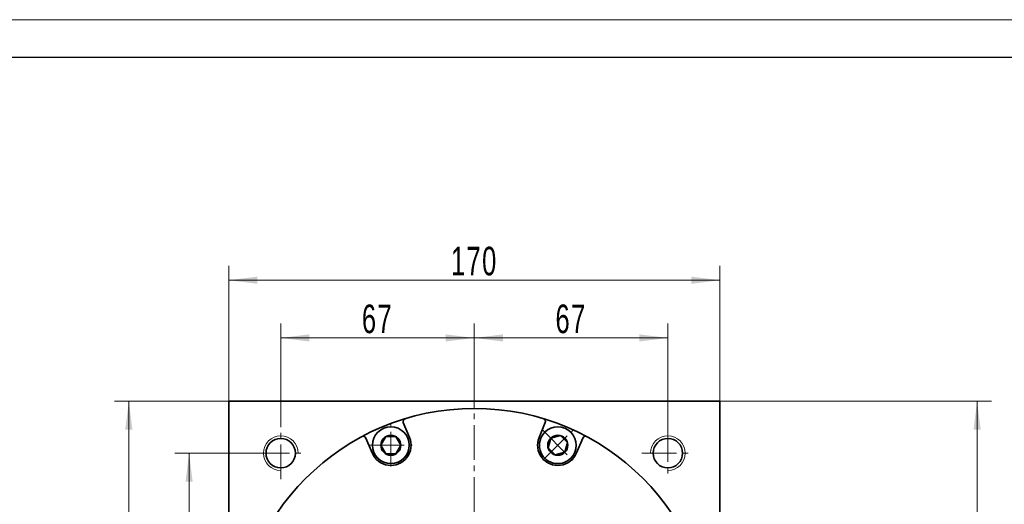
# Model space of a CAD drawing. Header units: millimetres. Extents: x 26 to 1187, y 84 to 860.
# Tile 5 of 5: x 547 to 888, y 692 to 860. Entities that reach past the tile are written whole.
import ezdxf

# ---------------------------------------------------------------- set-up
doc = ezdxf.new("R2010")
doc.units = ezdxf.units.MM
doc.set_wipeout_variables(frame=1)
doc.linetypes.add('点画线', pattern=[18, 12, -2, 2, -2])
doc.layers.get('0').update_dxf_attribs({"lineweight": 35})
for name, color, linetype, lineweight in [('中心线层', 1, '点画线', 18), ('图框_外框线', 7, 'Continuous', 18), ('尺寸线层', 3, 'Continuous', 18), ('粗实线层', 7, 'Continuous', 35)]:
    doc.layers.add(name, color=color, linetype=linetype, lineweight=lineweight)
doc.styles.add('标准', font='txt', dxfattribs={"width": 0.667})
doc.dimstyles.new('a4-1-1.5', dxfattribs={"dimtxt": 4.5, "dimasz": 4.5, "dimexe": 2.25, "dimexo": 0, "dimgap": 0.75, "dimtad": 1, "dimdec": 3, "dimdsep": 46, "dimtxsty": '标准', "dimblk": '_CAXARROW', "dimcen": 0, "dimdle": 6, "dimazin": 2, "dimtfac": 0.707107, "dimtdec": 3, "dimtix": 1, "dimtmove": 2, "dimatfit": 3, "dimfxl": 0, "dimfrac": 2, "dimtolj": 1, "dimtzin": 0, "dimarcsym": 0})

# ---------------------------------------------------------------- blocks, each defined once
blk = doc.blocks.new('*X6')
at = {"layer": '尺寸线层', "linetype": 'Continuous'}
for points in [[(619.84, 769.67), (629.74, 770.9), (629.74, 768.43)], [(789.84, 769.67), (779.94, 770.9), (779.94, 768.43)]]:
    blk.add_hatch(color=0, dxfattribs=at).paths.add_polyline_path(points, flags=0)
at = {"layer": '尺寸线层', "color": 0, "linetype": 'Continuous'}
for p, q in [((619.84, 727.76), (619.84, 774.62)), ((789.84, 727.76), (789.84, 774.62)), ((619.84, 769.67), (789.84, 769.67))]:
    blk.add_line(p, q, dxfattribs=at)
at = {"layer": '尺寸线层', "color": 0, "insert": (704.84, 776.24), "char_height": 9.9, "width": 27.1215, "attachment_point": 5, "line_spacing_factor": 1.15057, "style": '标准'}
blk.add_mtext('\\T1.1;170', dxfattribs=at)
blk = doc.blocks.new('_CAXARROW')
blk.add_hatch(color=0).paths.add_polyline_path([(0, 0), (-1, 0.125), (-1, -0.125)], flags=0)
blk = doc.blocks.new('*X7')
at = {"layer": '尺寸线层', "linetype": 'Continuous'}
for points in [[(637.84, 749.68), (647.74, 750.91), (647.74, 748.44)], [(704.84, 749.68), (694.94, 750.91), (694.94, 748.44)]]:
    blk.add_hatch(color=0, dxfattribs=at).paths.add_polyline_path(points, flags=0)
at = {"layer": '尺寸线层', "color": 0, "linetype": 'Continuous'}
for p, q in [((637.84, 718.76), (637.84, 754.63)), ((704.84, 730.76), (704.84, 754.63)), ((637.84, 749.68), (704.84, 749.68))]:
    blk.add_line(p, q, dxfattribs=at)
at = {"layer": '尺寸线层', "color": 0, "insert": (671.34, 756.22), "char_height": 9.9, "width": 19.8, "attachment_point": 5, "line_spacing_factor": 1.15057, "style": '标准'}
blk.add_mtext('\\T1.1;67', dxfattribs=at)
blk = doc.blocks.new('*X8')
at = {"layer": '尺寸线层', "linetype": 'Continuous'}
for points in [[(704.84, 749.68), (714.74, 750.91), (714.74, 748.44)], [(771.84, 749.68), (761.94, 750.91), (761.94, 748.44)]]:
    blk.add_hatch(color=0, dxfattribs=at).paths.add_polyline_path(points, flags=0)
at = {"layer": '尺寸线层', "color": 0, "linetype": 'Continuous'}
for p, q in [((704.84, 730.76), (704.84, 754.63)), ((771.84, 718.76), (771.84, 754.63)), ((704.84, 749.68), (771.84, 749.68))]:
    blk.add_line(p, q, dxfattribs=at)
at = {"layer": '尺寸线层', "color": 0, "insert": (738.34, 756.22), "char_height": 9.9, "width": 19.8, "attachment_point": 5, "line_spacing_factor": 1.15057, "style": '标准'}
blk.add_mtext('\\T1.1;67', dxfattribs=at)
blk = doc.blocks.new('*X9')
at = {"layer": '尺寸线层', "linetype": 'Continuous'}
for points in [[(606.12, 709.76), (607.36, 699.86), (604.88, 699.86)], [(606.12, 642.76), (607.36, 652.66), (604.88, 652.66)]]:
    blk.add_hatch(color=0, dxfattribs=at).paths.add_polyline_path(points, flags=0)
at = {"layer": '尺寸线层', "color": 0, "linetype": 'Continuous'}
for p, q in [((628.84, 709.76), (601.17, 709.76)), ((606.12, 709.76), (606.12, 642.76)), ((616.84, 642.76), (601.17, 642.76))]:
    blk.add_line(p, q, dxfattribs=at)
at = {"layer": '尺寸线层', "color": 0, "insert": (599.58, 676.26), "char_height": 9.9, "width": 19.8, "attachment_point": 5, "rotation": 90, "line_spacing_factor": 1.15057, "style": '标准'}
blk.add_mtext('\\T1.1;67', dxfattribs=at)
blk = doc.blocks.new('*X11')
at = {"layer": '尺寸线层', "linetype": 'Continuous'}
for points in [[(585.25, 727.76), (586.49, 717.86), (584.02, 717.86)], [(585.25, 557.76), (586.49, 567.66), (584.02, 567.66)]]:
    blk.add_hatch(color=0, dxfattribs=at).paths.add_polyline_path(points, flags=0)
at = {"layer": '尺寸线层', "color": 0, "linetype": 'Continuous'}
for p, q in [((619.84, 727.76), (580.3, 727.76)), ((585.25, 727.76), (585.25, 557.76)), ((619.84, 557.76), (580.3, 557.76))]:
    blk.add_line(p, q, dxfattribs=at)
at = {"layer": '尺寸线层', "color": 0, "insert": (578.68, 642.76), "char_height": 9.9, "width": 27.1215, "attachment_point": 5, "rotation": 90, "line_spacing_factor": 1.15057, "style": '标准'}
blk.add_mtext('\\T1.1;170', dxfattribs=at)
blk = doc.blocks.new('*X12')
at = {"layer": '中心线层', "linetype": '点画线', "lineweight": 18}
for p, q in [((0, -7.37), (0, 7.37)), ((-7.37, 0), (7.37, 0))]:
    blk.add_line(p, q, dxfattribs=at)
at = {"layer": '粗实线层'}
for p, q in [((-3.46, 0), (-1.73, 3)), ((-3.46, 0), (-1.73, -3)), ((-1.73, 3), (1.73, 3)), ((3.46, 0), (1.73, 3)), ((3.46, 0), (1.73, 3)), ((3.46, 0), (1.73, -3)), ((-1.73, -3), (1.73, -3))]:
    blk.add_line(p, q, dxfattribs=at)
blk.add_circle((0, 0), 3.46, dxfattribs=at)
for start, end in [(0, 180), (180, 0)]:
    blk.add_arc((0, 0), 6.37, start, end, dxfattribs=at)
blk = doc.blocks.new('*X44')
at = {"layer": '尺寸线层', "linetype": 'Continuous'}
for points in [[(878.88, 727.76), (880.11, 717.86), (877.64, 717.86)], [(878.88, 449.76), (880.11, 459.66), (877.64, 459.66)]]:
    blk.add_hatch(color=0, dxfattribs=at).paths.add_polyline_path(points, flags=0)
at = {"layer": '尺寸线层', "color": 0, "linetype": 'Continuous'}
for p, q in [((789.84, 727.76), (883.83, 727.76)), ((878.88, 727.76), (878.88, 449.76)), ((794.84, 449.76), (883.83, 449.76))]:
    blk.add_line(p, q, dxfattribs=at)
at = {"layer": '尺寸线层', "color": 0, "insert": (872.33, 588.76), "char_height": 9.9, "width": 28.1544, "attachment_point": 5, "rotation": 90, "line_spacing_factor": 1.15057, "style": '标准'}
blk.add_mtext('\\T1.1;278', dxfattribs=at)

msp = doc.modelspace()

# ---------------------------------------------------------------- linework, layer by layer
at = {"layer": '中心线层'}
for p, q in [((704.8446, 437.4947), (704.8446, 730.7598)), ((637.8446, 700.7598), (637.8446, 718.7598)), ((771.8446, 718.7598), (771.8446, 700.7598)), ((628.8446, 709.7598), (646.8446, 709.7598)), ((762.8446, 709.7598), (780.8446, 709.7598))]:
    msp.add_line(p, q, dxfattribs=at)
at = {"layer": '粗实线层'}
for p, q in [((619.8446, 557.7598), (619.8446, 727.7598)), ((619.8446, 727.7598), (789.8446, 727.7598)), ((789.8446, 557.7598), (789.8446, 727.7598))]:
    msp.add_line(p, q, dxfattribs=at)
for centre, radius in [((704.8446, 642.7598), 82.5), ((637.8446, 709.7598), 5.1), ((771.8446, 709.7598), 5.1)]:
    msp.add_circle(centre, radius, dxfattribs=at)
at = {"layer": '粗实线层', "lineweight": 18}
for centre, start, end in [((637.8446, 709.7598), 0, 270), ((771.8446, 709.7598), 270, 180)]:
    msp.add_arc(centre, 6, start, end, dxfattribs=at)
at = {"layer": '粗实线层'}
for centre, start, end in [((666.4155, 714.6309), 22.499978, 118.133248), ((743.2737, 714.6309), 61.866752, 157.500022)]:
    msp.add_arc(centre, 1, start, end, dxfattribs=at)

# ---------------------------------------------------------------- dimensions: what is measured, and where the dimension line sits
at = {"layer": '尺寸线层'}
for base, p1, p2, picture, middle in [((789.8446, 769.6651), (619.8446, 727.7598), (789.8446, 727.7598), '*X6', (704.8446, 776.2375)), ((704.8446, 749.6762), (637.8446, 718.7598), (704.8446, 730.7598), '*X7', (671.3446, 756.2209)), ((771.8446, 749.6762), (704.8446, 730.7598), (771.8446, 718.7598), '*X8', (738.3446, 756.2209))]:
    dim = msp.add_linear_dim(base=base, p1=p1, p2=p2, dimstyle='a4-1-1.5', override={"dimscale": 2.2, "dimsah": 1, "dimtfill": 1, "dimtzin": 0}, dxfattribs=at)
    dim.commit()
    dim.dimension.update_dxf_attribs({"geometry": picture, "text_midpoint": middle})
for base, p1, p2, picture, middle in [((585.2532, 557.7598), (619.8446, 727.7598), (619.8446, 557.7598), '*X11', (578.6808, 642.7598)), ((878.877, 449.7598), (789.8446, 727.7598), (794.8446, 449.7598), '*X44', (872.3323, 588.7598)), ((606.1206, 642.7598), (628.8446, 709.7598), (616.8446, 642.7598), '*X9', (599.5759, 676.2598))]:
    dim = msp.add_linear_dim(base=base, p1=p1, p2=p2, angle=270, dimstyle='a4-1-1.5', override={"dimscale": 2.2, "dimsah": 1, "dimtfill": 1, "dimtzin": 0}, dxfattribs=at)
    dim.commit()
    dim.dimension.update_dxf_attribs({"geometry": picture, "text_midpoint": middle})

# ---------------------------------------------------------------- next in the draw order: wipeouts: each hides what was drawn before it
for points in [[(682.317, 712.5127), (682.3169, 712.5465), (682.3166, 712.5803), (682.3162, 712.6141), (682.3155, 712.648), (682.3147, 712.6818), (682.3137, 712.7156), (682.3126, 712.7494), (682.3112, 712.7831), (682.3097, 712.8169), (682.308, 712.8507), (682.3061, 712.8845), (682.304, 712.9182), (682.3018, 712.9519), (682.2994, 712.9857), (682.2968, 713.0194), (682.294, 713.0531), (682.291, 713.0868), (682.2879, 713.1204), (682.2846, 713.1541), (682.2811, 713.1877), (682.2774, 713.2213), (682.2735, 713.2549), (682.2695, 713.2885), (682.2653, 713.3221), (682.2609, 713.3556), (682.2564, 713.3891), (682.2516, 713.4226), (682.2467, 713.456), (682.2416, 713.4895), (682.2363, 713.5229), (682.2363, 713.5229), (682.1818, 713.8173), (682.1136, 714.1088), (682.0317, 714.3969), (681.9364, 714.6807), (681.8278, 714.9597), (681.7062, 715.2334), (681.5719, 715.501), (681.4251, 715.762), (681.2663, 716.0158), (681.0956, 716.2618), (680.9136, 716.4996), (680.7206, 716.7285), (680.5171, 716.9481), (680.3034, 717.1579), (680.0801, 717.3574), (679.8477, 717.5462), (679.6067, 717.7239), (679.3576, 717.89), (679.1009, 718.0442), (678.8373, 718.1862), (678.5673, 718.3156), (678.2915, 718.4322), (678.0105, 718.5356), (677.7249, 718.6258), (677.4355, 718.7024), (677.1427, 718.7653), (676.8474, 718.8144), (676.55, 718.8495), (676.2513, 718.8707), (675.952, 718.8777), (675.952, 718.8777), (675.6526, 718.8707), (675.3539, 718.8495), (675.0566, 718.8144), (674.7612, 718.7653), (674.4685, 718.7024), (674.179, 718.6258), (673.8935, 718.5356), (673.6125, 718.4322), (673.3367, 718.3156), (673.0667, 718.1862), (672.803, 718.0442), (672.5464, 717.89), (672.2973, 717.7239), (672.0562, 717.5462), (671.8238, 717.3574), (671.6005, 717.1579), (671.3869, 716.9481), (671.1833, 716.7285), (670.9903, 716.4996), (670.8083, 716.2618), (670.6377, 716.0158), (670.4788, 715.762), (670.3321, 715.501), (670.1977, 715.2334), (670.0762, 714.9597), (669.9676, 714.6807), (669.8722, 714.3969), (669.7904, 714.1088), (669.7221, 713.8173), (669.6676, 713.5229), (669.6676, 713.5229), (669.6624, 713.4895), (669.6573, 713.456), (669.6523, 713.4226), (669.6476, 713.3891), (669.643, 713.3556), (669.6386, 713.3221), (669.6344, 713.2885), (669.6304, 713.2549), (669.6265, 713.2213), (669.6229, 713.1877), (669.6194, 713.1541), (669.6161, 713.1204), (669.6129, 713.0868), (669.61, 713.0531), (669.6072, 713.0194), (669.6046, 712.9857), (669.6021, 712.9519), (669.5999, 712.9182), (669.5978, 712.8845), (669.596, 712.8507), (669.5942, 712.8169), (669.5927, 712.7831), (669.5914, 712.7494), (669.5902, 712.7156), (669.5892, 712.6818), (669.5884, 712.648), (669.5878, 712.6141), (669.5873, 712.5803), (669.5871, 712.5465), (669.587, 712.5127), (669.587, 712.5127), (669.5957, 712.1796), (669.6218, 711.8474), (669.6653, 711.517), (669.7261, 711.1893), (669.8039, 710.8653), (669.8985, 710.5458), (670.0097, 710.2317), (670.1373, 709.9238), (670.2807, 709.6231), (670.4397, 709.3302), (670.6138, 709.0461), (670.8026, 708.7715), (671.0054, 708.5071), (671.2219, 708.2537), (671.4512, 708.012), (671.693, 707.7826), (671.9463, 707.5662), (672.2107, 707.3633), (672.4853, 707.1746), (672.7695, 707.0005), (673.0623, 706.8414), (673.3631, 706.698), (673.671, 706.5705), (673.9851, 706.4592), (674.3046, 706.3646), (674.6286, 706.2868), (674.9563, 706.2261), (675.2867, 706.1826), (675.6189, 706.1564), (675.952, 706.1477), (675.952, 706.1477), (676.2851, 706.1564), (676.6173, 706.1826), (676.9477, 706.2261), (677.2753, 706.2868), (677.5994, 706.3646), (677.9189, 706.4592), (678.233, 706.5705), (678.5409, 706.698), (678.8416, 706.8414), (679.1345, 707.0005), (679.4186, 707.1746), (679.6932, 707.3633), (679.9576, 707.5662), (680.211, 707.7826), (680.4527, 708.012), (680.6821, 708.2537), (680.8985, 708.5071), (681.1014, 708.7715), (681.2901, 709.0461), (681.4642, 709.3302), (681.6232, 709.6231), (681.7667, 709.9238), (681.8942, 710.2317), (682.0054, 710.5458), (682.1001, 710.8653), (682.1779, 711.1893), (682.2386, 711.517), (682.2821, 711.8474), (682.3083, 712.1796)], [(738.2379, 708.012), (738.2618, 708.0359), (738.2855, 708.06), (738.3091, 708.0843), (738.3325, 708.1086), (738.3559, 708.1331), (738.3791, 708.1577), (738.4021, 708.1824), (738.4251, 708.2073), (738.4479, 708.2322), (738.4705, 708.2573), (738.4931, 708.2825), (738.5155, 708.3078), (738.5378, 708.3333), (738.5599, 708.3589), (738.5819, 708.3845), (738.6038, 708.4103), (738.6255, 708.4362), (738.6471, 708.4623), (738.6685, 708.4884), (738.6898, 708.5147), (738.711, 708.541), (738.732, 708.5675), (738.7529, 708.5941), (738.7737, 708.6208), (738.7943, 708.6476), (738.8147, 708.6745), (738.8351, 708.7016), (738.8552, 708.7287), (738.8753, 708.7559), (738.8951, 708.7833), (738.8951, 708.7833), (739.0648, 709.03), (739.2227, 709.2844), (739.3685, 709.546), (739.5018, 709.8141), (739.6223, 710.0882), (739.7298, 710.3677), (739.8241, 710.6519), (739.9049, 710.9402), (739.972, 711.232), (740.0253, 711.5266), (740.0647, 711.8235), (740.0902, 712.1218), (740.1015, 712.421), (740.0988, 712.7204), (740.082, 713.0194), (740.0511, 713.3172), (740.0063, 713.6133), (739.9476, 713.9069), (739.8752, 714.1974), (739.7891, 714.4842), (739.6897, 714.7667), (739.5771, 715.0441), (739.4516, 715.316), (739.3135, 715.5816), (739.163, 715.8405), (739.0004, 716.092), (738.8263, 716.3356), (738.6409, 716.5707), (738.4446, 716.7968), (738.2379, 717.0134), (738.2379, 717.0134), (738.0213, 717.2201), (737.7951, 717.4164), (737.56, 717.6018), (737.3164, 717.776), (737.065, 717.9385), (736.8061, 718.089), (736.5404, 718.2271), (736.2686, 718.3527), (735.9911, 718.4653), (735.7087, 718.5647), (735.4219, 718.6507), (735.1314, 718.7231), (734.8377, 718.7818), (734.5417, 718.8267), (734.2439, 718.8575), (733.9449, 718.8743), (733.6455, 718.877), (733.3463, 718.8657), (733.0479, 718.8403), (732.7511, 718.8009), (732.4565, 718.7475), (732.1647, 718.6804), (731.8763, 718.5996), (731.5921, 718.5054), (731.3127, 718.3979), (731.0386, 718.2773), (730.7704, 718.144), (730.5089, 717.9983), (730.2545, 717.8404), (730.0078, 717.6707), (730.0078, 717.6707), (729.9804, 717.6508), (729.9532, 717.6308), (729.926, 717.6106), (729.899, 717.5903), (729.8721, 717.5698), (729.8453, 717.5492), (729.8186, 717.5285), (729.792, 717.5076), (729.7655, 717.4865), (729.7391, 717.4654), (729.7129, 717.4441), (729.6867, 717.4226), (729.6607, 717.401), (729.6348, 717.3793), (729.609, 717.3574), (729.5833, 717.3354), (729.5578, 717.3133), (729.5323, 717.291), (729.507, 717.2686), (729.4818, 717.2461), (729.4567, 717.2234), (729.4317, 717.2006), (729.4069, 717.1777), (729.3822, 717.1546), (729.3576, 717.1314), (729.3331, 717.1081), (729.3087, 717.0846), (729.2845, 717.061), (729.2604, 717.0373), (729.2364, 717.0134), (729.2364, 717.0134), (729.0071, 716.7717), (728.7906, 716.5183), (728.5878, 716.254), (728.399, 715.9793), (728.2249, 715.6952), (728.0659, 715.4024), (727.9225, 715.1016), (727.7949, 714.7937), (727.6837, 714.4796), (727.5891, 714.1601), (727.5113, 713.8361), (727.4505, 713.5084), (727.407, 713.178), (727.3809, 712.8458), (727.3722, 712.5127), (727.3809, 712.1796), (727.407, 711.8474), (727.4505, 711.517), (727.5113, 711.1893), (727.5891, 710.8653), (727.6837, 710.5458), (727.7949, 710.2317), (727.9225, 709.9238), (728.0659, 709.6231), (728.2249, 709.3302), (728.399, 709.0461), (728.5878, 708.7715), (728.7906, 708.5071), (729.0071, 708.2537), (729.2364, 708.012), (729.2364, 708.012), (729.4782, 707.7826), (729.7315, 707.5662), (729.9959, 707.3633), (730.2705, 707.1746), (730.5547, 707.0005), (730.8475, 706.8414), (731.1483, 706.698), (731.4562, 706.5705), (731.7703, 706.4592), (732.0898, 706.3646), (732.4138, 706.2868), (732.7415, 706.2261), (733.0718, 706.1826), (733.4041, 706.1564), (733.7372, 706.1477), (734.0703, 706.1564), (734.4025, 706.1826), (734.7329, 706.2261), (735.0605, 706.2868), (735.3846, 706.3646), (735.7041, 706.4592), (736.0182, 706.5705), (736.3261, 706.698), (736.6268, 706.8414), (736.9197, 707.0005), (737.2038, 707.1746), (737.4784, 707.3633), (737.7428, 707.5662), (737.9962, 707.7826)]]:
    msp.add_wipeout(points).dxf.layer = '粗实线层'

# ---------------------------------------------------------------- next in the draw order: linework, layer by layer
at = {"layer": '图框_外框线', "color": 3}
msp.add_lwpolyline([(31.6986, 83.6088), (1129.4681, 83.6088), (1129.4681, 859.8887), (31.6986, 859.8887)], close=True, dxfattribs=at)
at = {"layer": '图框_外框线', "color": 3, "lineweight": 25}
msp.add_lwpolyline([(97.0421, 96.6775), (1116.3994, 96.6775), (1116.3994, 846.82), (97.0421, 846.82)], close=True, dxfattribs=at)
at = {"layer": '粗实线层'}
for p, q in [((682.4191, 715.1915), (680.2736, 720.3711)), ((727.27, 715.1915), (729.4155, 720.3711)), ((669.4848, 709.8339), (667.3393, 715.0136)), ((740.2043, 709.8339), (742.3498, 715.0136))]:
    msp.add_line(p, q, dxfattribs=at)
for centre, radius, start, end in [((681.1975, 720.7538), 1, 106.866752, 202.500022), ((728.4916, 720.7538), 1, 337.499978, 73.133248), ((675.952, 712.5127), 7, 202.5, 22.5), ((733.7372, 712.5127), 7, 157.5, 337.5)]:
    msp.add_arc(centre, radius, start, end, dxfattribs=at)

# ---------------------------------------------------------------- next in the draw order: block references
at = {"layer": '粗实线层', "rotation": 315.0000000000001}
msp.add_blockref('*X12', (733.7372, 712.5127), dxfattribs=at)
at = {"layer": '粗实线层'}
msp.add_blockref('*X12', (675.952, 712.5127), dxfattribs=at)

doc.saveas('drawing.dxf')
